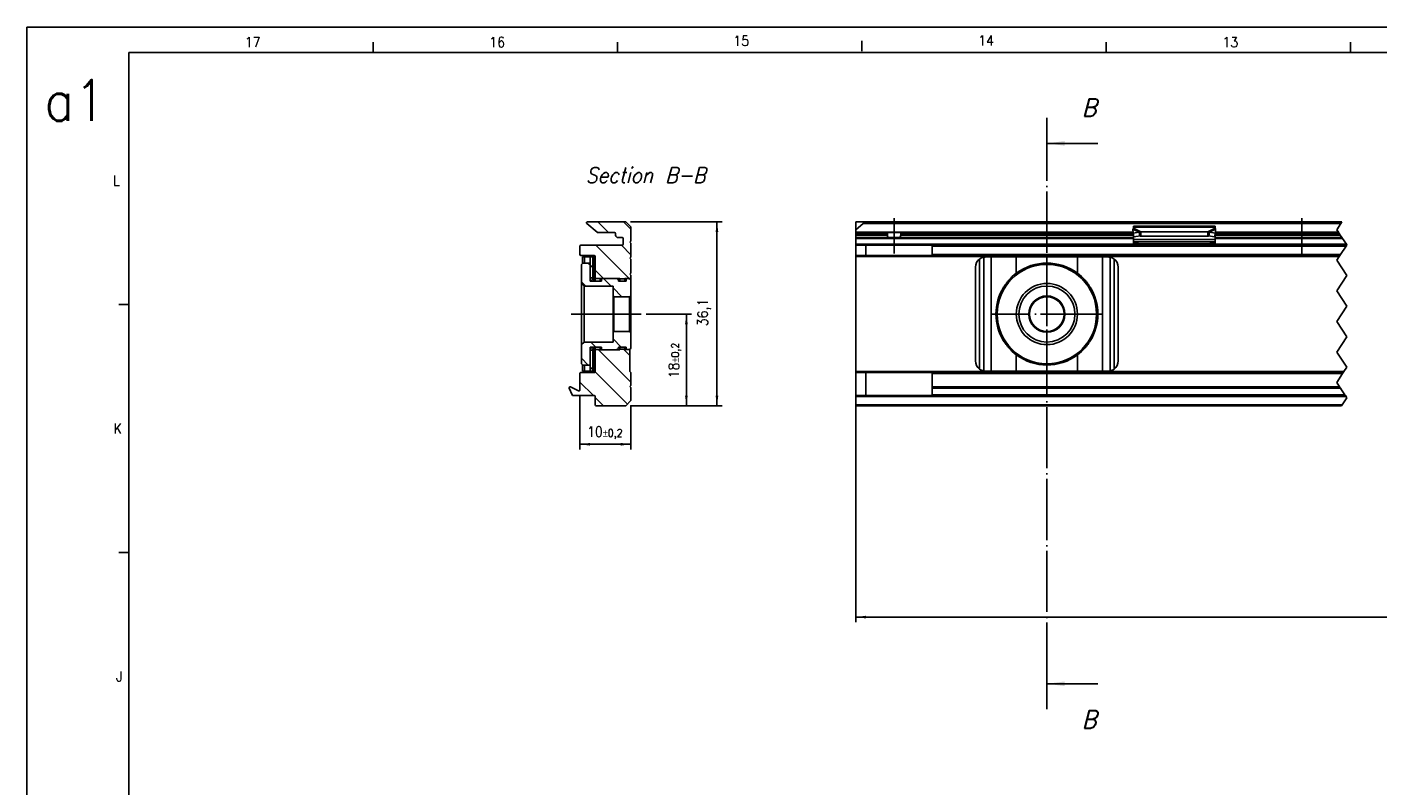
# Model space of a CAD drawing. Header units: millimetres. Extents: x -746 to 1206, y -530 to 959.
# Tile 8 of 46: x -746 to -481, y 353 to 502. Entities that reach past the tile are written whole.
import ezdxf

# ---------------------------------------------------------------- set-up
doc = ezdxf.new("R2010")
doc.units = ezdxf.units.MM
doc.linetypes.add('DOT_CENTER', pattern=[14, 12, -1, 0, -1])
doc.layers.add('1', color=7, linetype='Continuous')
doc.styles.add('CONVERTER_11', font='txt.shx', dxfattribs={"width": 0.9, "oblique": 15})
doc.styles.add('CONVERTER_12', font='txt.shx', dxfattribs={"width": 0.9})
doc.dimstyles.new('ME10_DIM_28', dxfattribs={"dimtxt": 2, "dimasz": 2, "dimexe": 1, "dimexo": 1, "dimgap": 1, "dimtad": 1, "dimdsep": 46, "dimtxsty": 'CONVERTER_12', "dimsah": 1, "dimcen": 0.09, "dimclrd": 2, "dimclre": 2, "dimclrt": 2, "dimadec": 0, "dimazin": 0, "dimtfac": 1, "dimtdec": 4, "dimtix": 1, "dimtmove": 0, "dimatfit": 3, "dimfxl": 1, "dimtolj": 1, "dimtzin": 0, "dimarcsym": 0})
doc.dimstyles.new('ME10_DIM_29', dxfattribs={"dimtxt": 2, "dimasz": 2, "dimexe": 1, "dimexo": 1, "dimgap": 1, "dimtad": 1, "dimdsep": 46, "dimtxsty": 'CONVERTER_12', "dimsah": 1, "dimcen": 0.09, "dimclrd": 2, "dimclre": 2, "dimclrt": 2, "dimadec": 0, "dimazin": 0, "dimtol": 1, "dimtp": 0.2, "dimtm": 0.2, "dimtfac": 0.75, "dimtdec": 0, "dimtix": 1, "dimtmove": 0, "dimatfit": 3, "dimfxl": 1, "dimtolj": 1, "dimtzin": 0, "dimarcsym": 0})
doc.dimstyles.new('ME10_DIM_30', dxfattribs={"dimtxt": 2, "dimasz": 2, "dimexe": 1, "dimexo": 1, "dimgap": 1, "dimtad": 1, "dimdsep": 46, "dimtxsty": 'CONVERTER_12', "dimsah": 1, "dimcen": 0.09, "dimclrd": 2, "dimclre": 2, "dimclrt": 2, "dimadec": 0, "dimazin": 0, "dimtol": 1, "dimtp": 0.2, "dimtm": 0.2, "dimtfac": 0.75, "dimtdec": 0, "dimtix": 1, "dimtmove": 0, "dimatfit": 3, "dimfxl": 1, "dimtolj": 1, "dimtzin": 0, "dimarcsym": 0})
doc.dimstyles.new('ME10_DIM_33', dxfattribs={"dimtxt": 2, "dimasz": 2, "dimexe": 1, "dimexo": 1, "dimgap": 1, "dimtad": 1, "dimdsep": 46, "dimtxsty": 'CONVERTER_12', "dimsah": 1, "dimcen": 0.09, "dimclrd": 2, "dimclre": 2, "dimclrt": 2, "dimadec": 0, "dimazin": 0, "dimtol": 1, "dimtp": 0.4, "dimtm": 0.4, "dimtfac": 0.75, "dimtdec": 0, "dimtix": 1, "dimtmove": 0, "dimatfit": 3, "dimfxl": 1, "dimtolj": 1, "dimtzin": 0, "dimarcsym": 0})
doc.dimstyles.get("Standard").update_dxf_attribs({"dimtxt": 0.18, "dimasz": 0.18, "dimexe": 0.18, "dimexo": 0.0625, "dimgap": 0.09, "dimtad": 0, "dimtih": 1, "dimtoh": 1, "dimdec": 4, "dimzin": 0, "dimdsep": 46, "dimtxsty": 'Standard', "dimcen": 0.09, "dimadec": 0, "dimazin": 0, "dimtfac": 1, "dimtdec": 4, "dimtofl": 0, "dimtmove": 0, "dimatfit": 3, "dimfxl": 1, "dimtolj": 1, "dimtzin": 0, "dimarcsym": 0})
pattern_1 = [(-45, (0, 0), (2.5, 2.5), [])]

# ---------------------------------------------------------------- blocks, each defined once
blk = doc.blocks.new('SOPORTE_SV2-T__47', base_point=(-639.22, 427.45))
at = {"linetype": 'Continuous'}
h = blk.add_hatch(dxfattribs=at)
h.set_pattern_fill('_USER', color=3, scale=3.535534, angle=-45, pattern_type=0)
h.set_pattern_definition(pattern_1)
edge = h.paths.add_edge_path()
edge.add_arc((-633.6, 461.65), 0.2, 230, 270)
edge.add_line((-633.6, 461.45), (-632.73, 461.45))
edge.add_line((-632.73, 461.45), (-630.28, 461.45))
edge.add_arc((-630.28, 461.25), 0.2, 0, 90, ccw=False)
edge.add_line((-630.08, 461.25), (-630.08, 460.95))
edge.add_arc((-629.58, 460.95), 0.5, 180, 270)
edge.add_line((-629.58, 460.45), (-629.43, 460.45))
edge.add_line((-629.43, 460.45), (-628.78, 460.45))
edge.add_arc((-628.78, 460.25), 0.2, 0, 90, ccw=False)
edge.add_line((-628.58, 460.25), (-628.58, 459.15))
edge.add_arc((-628.78, 459.15), 0.2, 270, 360, ccw=False)
edge.add_line((-628.78, 458.95), (-636.88, 458.95))
edge.add_arc((-636.88, 458.75), 0.2, 90, 180)
edge.add_line((-637.08, 458.75), (-637.08, 457.15))
edge.add_arc((-636.88, 457.15), 0.2, 180, 270)
edge.add_line((-636.88, 456.95), (-634.28, 456.95))
edge.add_arc((-634.28, 456.75), 0.2, 0, 90, ccw=False)
edge.add_line((-634.08, 456.75), (-634.08, 456.45))
edge.add_line((-634.08, 456.45), (-634.08, 452.4))
edge.add_line((-634.08, 452.4), (-633.08, 452.4))
edge.add_line((-633.08, 452.4), (-633.08, 452.45))
edge.add_line((-633.08, 452.45), (-632.83, 452.45))
edge.add_line((-632.83, 452.45), (-630.02, 452.45))
edge.add_line((-630.02, 452.45), (-629.28, 452.45))
edge.add_line((-629.28, 452.45), (-629.28, 452.35))
edge.add_line((-629.28, 452.35), (-628.28, 452.35))
edge.add_line((-628.28, 452.35), (-628.28, 452.4))
edge.add_line((-628.28, 452.4), (-628.03, 452.4))
edge.add_line((-628.03, 452.4), (-627.57, 452.4))
edge.add_line((-627.57, 452.4), (-627.08, 452.4))
edge.add_line((-627.08, 452.4), (-627.08, 453.05))
edge.add_line((-627.08, 453.05), (-627.28, 453.25))
edge.add_line((-627.28, 453.25), (-627.08, 453.45))
edge.add_line((-627.08, 453.45), (-627.08, 456.2))
edge.add_line((-627.08, 456.2), (-627.28, 456.4))
edge.add_line((-627.28, 456.4), (-627.08, 456.6))
edge.add_line((-627.08, 456.6), (-627.08, 459.35))
edge.add_line((-627.08, 459.35), (-627.28, 459.55))
edge.add_line((-627.28, 459.55), (-627.08, 459.75))
edge.add_line((-627.08, 459.75), (-627.08, 462.47))
edge.add_arc((-627.28, 462.47), 0.2, 0, 45)
edge.add_line((-627.14, 462.61), (-628.02, 463.49))
edge.add_arc((-628.16, 463.35), 0.2, 45, 90)
edge.add_line((-628.16, 463.55), (-635.63, 463.55))
edge.add_arc((-635.63, 463.35), 0.2, 90, 230)
edge.add_line((-635.76, 463.2), (-633.73, 461.5))
h = blk.add_hatch(dxfattribs=at)
h.set_pattern_fill('_USER', color=3, scale=3.535534, angle=-45, pattern_type=0)
h.set_pattern_definition(pattern_1)
edge = h.paths.add_edge_path()
edge.add_line((-635.05, 456.65), (-634.55, 456.65))
edge.add_line((-634.55, 456.65), (-634.55, 452.55))
edge.add_spline(control_points=[(-634.55, 452.55), (-634.59, 452.55), (-634.68, 452.55), (-634.8, 452.55), (-634.93, 452.55), (-635.01, 452.55), (-635.05, 452.55)], knot_values=[0, 0, 0, 0, 0.125, 0.25, 0.375, 0.5, 0.5, 0.5, 0.5], degree=3, periodic=0)
edge.add_line((-635.05, 452.55), (-635.05, 456.65))
h = blk.add_hatch(dxfattribs=at)
h.set_pattern_fill('_USER', color=3, scale=3.535534, angle=-45, pattern_type=0)
h.set_pattern_definition(pattern_1)
edge = h.paths.add_edge_path()
edge.add_line((-635.08, 452.49), (-635.08, 451.92))
edge.add_line((-635.08, 451.92), (-632.83, 451.92))
edge.add_line((-632.83, 451.92), (-632.83, 452.45))
edge.add_line((-632.83, 452.45), (-630.02, 452.45))
edge.add_arc((-630.02, 451.84), 0.613, 36.3292, 89.4593, ccw=False)
edge.add_line((-629.53, 452.2), (-629.53, 451.92))
edge.add_line((-629.53, 451.92), (-628.03, 451.92))
edge.add_line((-628.03, 451.92), (-628.03, 452.4))
edge.add_line((-628.03, 452.4), (-627.57, 452.4))
edge.add_arc((-627.57, 451.79), 0.613, 36.3182, 89.4483, ccw=False)
edge.add_line((-627.08, 452.15), (-627.08, 449.1))
edge.add_line((-627.08, 449.1), (-627.33, 448.85))
edge.add_line((-627.33, 448.85), (-630.43, 448.85))
edge.add_line((-630.43, 448.85), (-630.58, 449))
edge.add_line((-630.58, 449), (-630.58, 450.95))
edge.add_line((-630.58, 450.95), (-636.28, 450.95))
edge.add_line((-636.28, 450.95), (-636.78, 451.45))
edge.add_line((-636.78, 451.45), (-636.78, 455.2))
edge.add_line((-636.78, 455.2), (-636.53, 455.45))
edge.add_line((-636.53, 455.45), (-635.08, 455.45))
edge.add_line((-635.08, 455.45), (-635.08, 452.49))
h = blk.add_hatch(dxfattribs=at)
h.set_pattern_fill('_USER', color=3, scale=3.535534, angle=-45, pattern_type=0)
h.set_pattern_definition(pattern_1)
edge = h.paths.add_edge_path()
edge.add_line((-629.53, 438.7), (-629.53, 438.97))
edge.add_line((-629.53, 438.97), (-628.03, 438.97))
edge.add_line((-628.03, 438.97), (-628.03, 438.5))
edge.add_line((-628.03, 438.5), (-627.57, 438.5))
edge.add_arc((-627.57, 439.11), 0.613, 270.5517, 323.6818)
edge.add_line((-627.08, 438.75), (-627.08, 441.8))
edge.add_line((-627.08, 441.8), (-627.33, 442.05))
edge.add_line((-627.33, 442.05), (-630.43, 442.05))
edge.add_line((-630.43, 442.05), (-630.58, 441.9))
edge.add_line((-630.58, 441.9), (-630.58, 439.95))
edge.add_line((-630.58, 439.95), (-636.28, 439.95))
edge.add_line((-636.28, 439.95), (-636.78, 439.45))
edge.add_line((-636.78, 439.45), (-636.78, 435.7))
edge.add_line((-636.78, 435.7), (-636.53, 435.45))
edge.add_line((-636.53, 435.45), (-635.08, 435.45))
edge.add_line((-635.08, 435.45), (-635.08, 438.41))
edge.add_line((-635.08, 438.41), (-635.08, 438.97))
edge.add_line((-635.08, 438.97), (-632.83, 438.97))
edge.add_line((-632.83, 438.97), (-632.83, 438.45))
edge.add_line((-632.83, 438.45), (-630.02, 438.45))
edge.add_arc((-630.02, 439.06), 0.613, 270.5407, 323.6708)
h = blk.add_hatch(dxfattribs=at)
h.set_pattern_fill('_USER', color=3, scale=3.535534, angle=-45, pattern_type=0)
h.set_pattern_definition(pattern_1)
edge = h.paths.add_edge_path()
edge.add_line((-632.83, 438.45), (-633.08, 438.45))
edge.add_line((-633.08, 438.45), (-633.08, 438.5))
edge.add_line((-633.08, 438.5), (-634.08, 438.5))
edge.add_line((-634.08, 438.5), (-634.08, 434.45))
edge.add_line((-634.08, 434.45), (-634.08, 434.15))
edge.add_arc((-634.28, 434.15), 0.2, 270, 360, ccw=False)
edge.add_line((-634.28, 433.95), (-636.88, 433.95))
edge.add_arc((-636.88, 433.75), 0.2, 90, 180)
edge.add_line((-637.08, 433.75), (-637.08, 430.56))
edge.add_arc((-637.28, 430.56), 0.2, 244, 360, ccw=False)
edge.add_line((-637.37, 430.38), (-638.93, 431.15))
edge.add_arc((-639.02, 430.97), 0.2, 64, 204)
edge.add_line((-639.2, 430.89), (-638.62, 429.57))
edge.add_arc((-638.43, 429.65), 0.2, 204, 270)
edge.add_line((-638.43, 429.45), (-634.28, 429.45))
edge.add_arc((-634.28, 429.25), 0.2, 0, 90, ccw=False)
edge.add_line((-634.08, 429.25), (-634.08, 427.65))
edge.add_arc((-633.88, 427.65), 0.2, 180, 270)
edge.add_line((-633.88, 427.45), (-628.16, 427.45))
edge.add_arc((-628.16, 427.65), 0.2, 270, 315)
edge.add_line((-628.02, 427.51), (-627.14, 428.39))
edge.add_arc((-627.28, 428.53), 0.2, 315, 360)
edge.add_line((-627.08, 428.53), (-627.08, 431.05))
edge.add_line((-627.08, 431.05), (-627.28, 431.25))
edge.add_line((-627.28, 431.25), (-627.08, 431.45))
edge.add_line((-627.08, 431.45), (-627.08, 433.95))
edge.add_line((-627.08, 433.95), (-627.28, 434.15))
edge.add_line((-627.28, 434.15), (-627.28, 438.5))
edge.add_line((-627.28, 438.5), (-627.57, 438.5))
edge.add_line((-627.57, 438.5), (-628.03, 438.5))
edge.add_line((-628.03, 438.5), (-628.28, 438.5))
edge.add_line((-628.28, 438.5), (-628.28, 438.55))
edge.add_line((-628.28, 438.55), (-629.28, 438.55))
edge.add_line((-629.28, 438.55), (-629.28, 438.45))
edge.add_line((-629.28, 438.45), (-630.02, 438.45))
edge.add_line((-630.02, 438.45), (-632.83, 438.45))
h = blk.add_hatch(dxfattribs=at)
h.set_pattern_fill('_USER', color=3, scale=3.535534, angle=-45, pattern_type=0)
h.set_pattern_definition(pattern_1)
edge = h.paths.add_edge_path()
edge.add_spline(control_points=[(-635.05, 438.35), (-635.01, 438.35), (-634.93, 438.35), (-634.8, 438.35), (-634.68, 438.35), (-634.59, 438.35), (-634.55, 438.35)], knot_values=[0, 0, 0, 0, 0.125, 0.25, 0.375, 0.5, 0.5, 0.5, 0.5], degree=3, periodic=0)
edge.add_line((-634.55, 438.35), (-634.55, 434.25))
edge.add_line((-634.55, 434.25), (-635.05, 434.25))
edge.add_line((-635.05, 434.25), (-635.05, 438.35))
at = {"color": 7, "linetype": 'Continuous'}
for p, q in [((-633.73, 461.5), (-635.76, 463.2)), ((-628.16, 463.55), (-635.63, 463.55)), ((-633.6, 461.45), (-632.73, 461.45)), ((-632.73, 461.45), (-630.28, 461.45)), ((-630.08, 460.95), (-630.08, 461.25)), ((-627.14, 462.61), (-628.02, 463.49)), ((-627.08, 462.47), (-627.08, 459.75)), ((-637.08, 458.75), (-637.08, 457.15)), ((-636.88, 458.95), (-628.78, 458.95)), ((-629.43, 460.45), (-629.58, 460.45)), ((-628.78, 460.45), (-629.43, 460.45)), ((-628.58, 460.25), (-628.58, 459.15)), ((-627.08, 459.75), (-627.28, 459.55)), ((-627.28, 459.55), (-627.08, 459.35)), ((-627.08, 459.35), (-627.08, 456.6)), ((-636.88, 456.95), (-634.28, 456.95)), ((-636.18, 456.65), (-636.55, 456.65)), ((-636.55, 456.65), (-636.55, 455.43)), ((-635.05, 456.65), (-636.18, 456.65)), ((-635.05, 452.55), (-635.05, 456.65)), ((-635.05, 456.65), (-634.55, 456.65)), ((-634.55, 452.55), (-634.55, 456.65)), ((-634.55, 456.65), (-634.44, 456.65)), ((-634.08, 456.75), (-634.08, 456.45)), ((-634.08, 456.45), (-634.08, 452.4)), ((-627.08, 456.6), (-627.28, 456.4)), ((-627.28, 456.4), (-627.08, 456.2)), ((-627.08, 456.2), (-627.08, 453.45)), ((-636.78, 455.2), (-636.53, 455.45)), ((-636.78, 451.45), (-636.78, 455.2)), ((-636.53, 455.45), (-635.08, 455.45)), ((-635.08, 452.49), (-635.08, 455.45)), ((-627.08, 453.45), (-627.28, 453.25)), ((-627.28, 453.25), (-627.08, 453.05)), ((-627.08, 453.05), (-627.08, 452.4)), ((-636.28, 450.95), (-636.78, 451.45)), ((-636.78, 451.45), (-636.78, 439.45)), ((-636.28, 450.95), (-636.28, 445.45)), ((-630.58, 450.95), (-636.28, 450.95)), ((-635.08, 451.92), (-635.08, 452.49)), ((-635.08, 451.92), (-632.83, 451.92)), ((-633.08, 452.4), (-634.08, 452.4)), ((-634.08, 451.92), (-634.08, 452.4)), ((-633.08, 452.4), (-633.08, 452.45)), ((-633.08, 452.45), (-632.83, 452.45)), ((-633.08, 451.92), (-633.08, 452.4)), ((-632.83, 452.45), (-630.02, 452.45)), ((-632.83, 451.92), (-632.83, 452.45)), ((-630.58, 450.95), (-630.58, 449)), ((-630.02, 452.45), (-629.28, 452.45)), ((-629.53, 451.92), (-629.53, 452.2)), ((-629.53, 451.92), (-628.03, 451.92)), ((-629.28, 452.45), (-629.28, 452.35)), ((-629.28, 452.35), (-629.28, 451.92)), ((-629.28, 452.35), (-628.28, 452.35)), ((-628.28, 452.35), (-628.28, 452.4)), ((-628.28, 452.4), (-628.03, 452.4)), ((-628.28, 452.35), (-628.28, 451.92)), ((-628.03, 452.4), (-627.57, 452.4)), ((-628.03, 451.92), (-628.03, 452.4)), ((-627.57, 452.4), (-627.08, 452.4)), ((-627.08, 452.4), (-627.08, 452.15)), ((-627.08, 449.1), (-627.08, 452.15)), ((-630.58, 441.9), (-630.58, 449)), ((-630.43, 448.85), (-630.58, 449)), ((-630.43, 442.05), (-630.43, 448.85)), ((-630.43, 448.85), (-627.33, 448.85)), ((-627.33, 448.85), (-627.08, 449.1)), ((-627.33, 442.05), (-627.33, 448.85)), ((-627.08, 441.8), (-627.08, 449.1)), ((-636.28, 445.45), (-636.28, 439.95)), ((-636.28, 439.95), (-636.78, 439.45)), ((-630.58, 439.95), (-636.28, 439.95)), ((-630.43, 442.05), (-630.58, 441.9)), ((-630.58, 441.9), (-630.58, 439.95)), ((-630.43, 442.05), (-627.33, 442.05)), ((-627.33, 442.05), (-627.08, 441.8)), ((-627.08, 438.75), (-627.08, 441.8)), ((-636.78, 435.7), (-636.78, 439.45)), ((-635.08, 438.41), (-635.08, 438.97)), ((-635.08, 438.97), (-632.83, 438.97)), ((-635.08, 435.45), (-635.08, 438.41)), ((-635.05, 434.25), (-635.05, 438.35)), ((-634.55, 434.25), (-634.55, 438.35)), ((-634.08, 438.5), (-634.08, 438.97)), ((-633.08, 438.5), (-634.08, 438.5)), ((-634.08, 438.5), (-634.08, 434.45)), ((-633.08, 438.5), (-633.08, 438.97)), ((-633.08, 438.45), (-633.08, 438.5)), ((-632.83, 438.45), (-633.08, 438.45)), ((-632.83, 438.45), (-632.83, 438.97)), ((-632.83, 438.45), (-630.02, 438.45)), ((-629.28, 438.45), (-630.02, 438.45)), ((-629.53, 438.7), (-629.53, 438.97)), ((-629.53, 438.97), (-628.03, 438.97)), ((-629.28, 438.97), (-629.28, 438.55)), ((-629.28, 438.55), (-628.28, 438.55)), ((-629.28, 438.55), (-629.28, 438.45)), ((-628.28, 438.97), (-628.28, 438.55)), ((-628.28, 438.5), (-628.28, 438.55)), ((-628.03, 438.5), (-628.28, 438.5)), ((-628.03, 438.5), (-628.03, 438.97)), ((-628.03, 438.5), (-627.57, 438.5)), ((-627.28, 438.5), (-627.57, 438.5)), ((-627.28, 438.5), (-627.28, 438.58)), ((-627.28, 438.5), (-627.28, 434.15)), ((-636.78, 435.7), (-636.53, 435.45)), ((-636.55, 435.47), (-636.55, 434.25)), ((-636.53, 435.45), (-635.08, 435.45)), ((-637.08, 433.75), (-637.08, 430.56)), ((-634.28, 433.95), (-636.88, 433.95)), ((-636.18, 434.25), (-636.55, 434.25)), ((-636.18, 434.25), (-635.05, 434.25)), ((-634.55, 434.25), (-635.05, 434.25)), ((-634.44, 434.25), (-634.55, 434.25)), ((-634.08, 434.45), (-634.08, 434.15)), ((-627.28, 434.15), (-627.08, 433.95)), ((-627.08, 433.95), (-627.08, 431.45)), ((-638.62, 429.57), (-639.2, 430.89)), ((-638.93, 431.15), (-637.37, 430.38)), ((-634.28, 429.45), (-638.43, 429.45)), ((-634.08, 427.65), (-634.08, 429.25)), ((-627.08, 431.45), (-627.28, 431.25)), ((-627.28, 431.25), (-627.08, 431.05)), ((-627.08, 431.05), (-627.08, 428.53)), ((-633.88, 427.45), (-628.16, 427.45)), ((-628.02, 427.51), (-627.14, 428.39))]:
    blk.add_line(p, q, dxfattribs=at)
at = {"color": 3, "linetype": 'Continuous'}
for p, q in [((-636.18, 455.45), (-636.18, 456.65)), ((-634.36, 451.92), (-634.36, 456.65)), ((-634.36, 434.25), (-634.36, 438.97)), ((-636.18, 434.25), (-636.18, 435.45))]:
    blk.add_line(p, q, dxfattribs=at)
at = {"color": 7, "linetype": 'Continuous'}
for centre, radius, start, end in [((-635.63, 463.35), 0.2, 90, 230), ((-633.6, 461.65), 0.2, 230, 270), ((-630.28, 461.25), 0.2, 0, 90), ((-629.58, 460.95), 0.5, 180, 270), ((-628.16, 463.35), 0.2, 45, 90), ((-627.28, 462.47), 0.2, 0, 45), ((-636.88, 458.75), 0.2, 90, 180), ((-628.78, 460.25), 0.2, 0, 90), ((-628.78, 459.15), 0.2, 270, 0), ((-636.88, 457.15), 0.2, 180, 270), ((-634.28, 456.75), 0.2, 0, 90), ((-630.02, 451.84), 0.613, 36.3292, 89.4593), ((-627.57, 451.79), 0.613, 36.3182, 89.4483), ((-630.02, 439.06), 0.613, 270.5407, 323.6708), ((-627.57, 439.11), 0.613, 270.5517, 323.6818), ((-636.88, 433.75), 0.2, 90, 180), ((-634.28, 434.15), 0.2, 270, 0), ((-639.02, 430.97), 0.2, 64, 204), ((-638.43, 429.65), 0.2, 204, 270), ((-637.28, 430.56), 0.2, 244, 0), ((-634.28, 429.25), 0.2, 0, 90), ((-633.88, 427.65), 0.2, 180, 270), ((-628.16, 427.65), 0.2, 270, 315), ((-627.28, 428.53), 0.2, 315, 360)]:
    blk.add_arc(centre, radius, start, end, dxfattribs=at)
for points, knots in [([(-634.36, 456.65), (-634.37, 456.65), (-634.4, 456.65), (-634.43, 456.65), (-634.44, 456.65)], [0, 0, 0, 0, 0.04287066, 0.08566535, 0.08566535, 0.08566535, 0.08566535]), ([(-634.22, 456.61), (-634.23, 456.61), (-634.25, 456.62), (-634.28, 456.63), (-634.32, 456.64), (-634.35, 456.64), (-634.36, 456.65)], [0, 0, 0, 0, 0.0335814, 0.0688181, 0.1061577, 0.1455934, 0.1455934, 0.1455934, 0.1455934]), ([(-634.08, 456.45), (-634.09, 456.47), (-634.1, 456.5), (-634.13, 456.55), (-634.17, 456.58), (-634.2, 456.6), (-634.22, 456.61)], [0, 0, 0, 0, 0.0566977, 0.11026, 0.1630025, 0.217434, 0.217434, 0.217434, 0.217434]), ([(-635.08, 452.49), (-635.08, 452.49), (-635.07, 452.51), (-635.06, 452.53), (-635.06, 452.54), (-635.05, 452.55), (-635.05, 452.55)], [0, 0, 0, 0, 0.02579089, 0.05160843, 0.06023473, 0.06886103, 0.06886103, 0.06886103, 0.06886103]), ([(-634.8, 451.92), (-634.79, 451.97), (-634.75, 452.06), (-634.7, 452.19), (-634.64, 452.33), (-634.6, 452.43), (-634.57, 452.5), (-634.56, 452.53), (-634.55, 452.55)], [0, 0, 0, 0, 0.143141, 0.287047, 0.4308662, 0.575577, 0.6243996, 0.6732222, 0.6732222, 0.6732222, 0.6732222]), ([(-635.05, 438.35), (-635.05, 438.35), (-635.06, 438.36), (-635.06, 438.37), (-635.07, 438.39), (-635.08, 438.41), (-635.08, 438.41)], [0, 0, 0, 0, 0.008627, 0.017254, 0.04325307, 0.06886104, 0.06886104, 0.06886104, 0.06886104]), ([(-634.55, 438.35), (-634.56, 438.37), (-634.57, 438.4), (-634.6, 438.47), (-634.64, 438.57), (-634.7, 438.71), (-634.75, 438.84), (-634.79, 438.93), (-634.8, 438.97)], [0, 0, 0, 0, 0.048767, 0.097534, 0.2420646, 0.385741, 0.5298653, 0.6732222, 0.6732222, 0.6732222, 0.6732222]), ([(-634.44, 434.25), (-634.43, 434.25), (-634.4, 434.25), (-634.37, 434.25), (-634.36, 434.25)], [0, 0, 0, 0, 0.04279469, 0.08566535, 0.08566535, 0.08566535, 0.08566535]), ([(-634.36, 434.25), (-634.35, 434.26), (-634.32, 434.26), (-634.28, 434.27), (-634.25, 434.28), (-634.23, 434.29), (-634.22, 434.29)], [0, 0, 0, 0, 0.0394357, 0.0767753, 0.1120119, 0.1455934, 0.1455934, 0.1455934, 0.1455934]), ([(-634.22, 434.29), (-634.2, 434.3), (-634.17, 434.32), (-634.13, 434.35), (-634.1, 434.4), (-634.09, 434.43), (-634.08, 434.45)], [0, 0, 0, 0, 0.0544314, 0.107174, 0.1607363, 0.2174339, 0.2174339, 0.2174339, 0.2174339])]:
    blk.add_open_spline(points, degree=3, knots=knots, dxfattribs=at)
for points in [[(-634.55, 452.55), (-634.59, 452.55), (-634.68, 452.55), (-634.8, 452.55), (-634.93, 452.55), (-635.01, 452.55), (-635.05, 452.55)], [(-635.05, 438.35), (-635.01, 438.35), (-634.93, 438.35), (-634.8, 438.35), (-634.68, 438.35), (-634.59, 438.35), (-634.55, 438.35)]]:
    blk.add_open_spline(points, degree=3, dxfattribs=at)
at = {"layer": '1', "color": 2, "linetype": 'DOT_CENTER'}
for p, q in [((-638.78, 445.45), (-625.08, 445.45)), ((-625.08, 445.45), (-638.78, 445.45))]:
    blk.add_line(p, q, dxfattribs=at)
blk = doc.blocks.new('*D92')
at = {"layer": '1', "color": 2, "linetype": 'Continuous'}
for p, q in [((-627.16, 463.55), (-609.19, 463.55)), ((-610.19, 427.45), (-610.19, 463.55)), ((-627.16, 427.45), (-609.19, 427.45))]:
    blk.add_line(p, q, dxfattribs=at)
at = {"layer": '1', "color": 2}
for points in [[(-609.93, 461.55), (-610.46, 461.55), (-610.19, 463.55)], [(-610.46, 429.45), (-609.93, 429.45), (-610.19, 427.45)]]:
    blk.add_solid(points, dxfattribs=at)
at = {"layer": '1', "color": 2, "insert": (-611.39, 443.05), "char_height": 2, "attachment_point": 7, "rotation": 90, "line_spacing_factor": 0.60024, "style": 'CONVERTER_12'}
blk.add_mtext('36,1', dxfattribs=at)
blk = doc.blocks.new('*D93')
at = {"layer": '1', "color": 2, "linetype": 'Continuous'}
for p, q in [((-624.08, 445.45), (-615.19, 445.45)), ((-616.19, 427.45), (-616.19, 445.45)), ((-627.16, 427.45), (-615.19, 427.45))]:
    blk.add_line(p, q, dxfattribs=at)
at = {"layer": '1', "color": 2}
for points in [[(-615.93, 443.45), (-616.46, 443.45), (-616.19, 445.45)], [(-616.46, 429.45), (-615.93, 429.45), (-616.19, 427.45)]]:
    blk.add_solid(points, dxfattribs=at)
at = {"layer": '1', "color": 2, "insert": (-617.19, 432.84), "char_height": 2, "attachment_point": 7, "rotation": 90, "line_spacing_factor": 0.60024, "style": 'CONVERTER_12'}
blk.add_mtext('\\C2;18\\C2;\\H1.5;{\\Fgdt;`}0,2', dxfattribs=at)
blk = doc.blocks.new('*D94')
at = {"layer": '1', "color": 2, "linetype": 'Continuous'}
for p, q in [((-637.08, 429.56), (-637.08, 418.9)), ((-627.08, 427.53), (-627.08, 418.9)), ((-627.08, 419.9), (-637.08, 419.9))]:
    blk.add_line(p, q, dxfattribs=at)
at = {"layer": '1', "color": 2}
for points in [[(-635.08, 420.16), (-635.08, 419.63), (-637.08, 419.9)], [(-629.08, 419.63), (-629.08, 420.16), (-627.08, 419.9)]]:
    blk.add_solid(points, dxfattribs=at)
at = {"layer": '1', "color": 2, "insert": (-635.69, 420.9), "char_height": 2, "attachment_point": 7, "rotation": 0.0001, "line_spacing_factor": 0.60024, "style": 'CONVERTER_12'}
blk.add_mtext('\\C2;10\\C2;\\H1.5;{\\Fgdt;`}0,2', dxfattribs=at)
blk = doc.blocks.new('SOPORTE_SV2-T__50', base_point=(-582.95, 427.45))
at = {"color": 7, "linetype": 'Continuous'}
for p, q in [((-582.95, 463.55), (-582.95, 462)), ((-581.65, 463.55), (-582.95, 463.55)), ((-581.52, 463.2), (-582.95, 462)), ((-582.95, 462), (-582.95, 461.5)), ((-582.95, 461.5), (-582.95, 461.45)), ((-582.95, 461.45), (-576.89, 461.45)), ((-582.95, 461.45), (-582.95, 461.25)), ((-582.95, 461.25), (-582.95, 460.95)), ((-582.95, 460.95), (-582.95, 460.45)), ((-581.65, 463.55), (-487.55, 463.55)), ((-576.89, 461.45), (-574.01, 461.45)), ((-576.76, 460.95), (-576.76, 461.25)), ((-574.14, 460.95), (-574.14, 461.25)), ((-574.01, 461.45), (-528.54, 461.45)), ((-528.54, 461.33), (-528.56, 462.13)), ((-527.37, 461.51), (-528.54, 461.33)), ((-528.54, 461.33), (-528.36, 460.6)), ((-528.45, 462.51), (-528.45, 462.72)), ((-528.45, 462.72), (-512.45, 462.72)), ((-528.45, 462.33), (-528.45, 462.51)), ((-528.45, 460.98), (-528.45, 460.11)), ((-527.37, 461.51), (-527.26, 461.07)), ((-527.26, 461.07), (-527.18, 460.78)), ((-527.04, 461.6), (-527.04, 461.09)), ((-513.86, 461.6), (-527.04, 461.6)), ((-527.04, 461.09), (-527.04, 460.75)), ((-513.86, 461.6), (-513.86, 461.09)), ((-513.86, 461.09), (-513.86, 460.75)), ((-513.64, 461.07), (-513.72, 460.78)), ((-513.53, 461.51), (-513.64, 461.07)), ((-512.36, 461.33), (-513.53, 461.51)), ((-512.36, 461.33), (-512.54, 460.6)), ((-512.45, 462.51), (-512.45, 462.72)), ((-512.45, 462.33), (-512.45, 462.51)), ((-512.45, 460.98), (-512.45, 460.11)), ((-512.36, 461.33), (-512.34, 462.13)), ((-512.36, 461.45), (-488.22, 461.45)), ((-582.95, 460.25), (-582.95, 460.45)), ((-582.95, 460.45), (-576.14, 460.45)), ((-582.95, 460.25), (-582.95, 459.15)), ((-582.95, 459.15), (-582.95, 458.95)), ((-582.95, 458.95), (-580.95, 458.95)), ((-582.95, 456.95), (-582.95, 458.95)), ((-580.95, 456.95), (-580.95, 458.95)), ((-567.95, 458.95), (-580.95, 458.95)), ((-574.76, 460.45), (-576.14, 460.45)), ((-574.76, 460.45), (-528.45, 460.45)), ((-525.69, 458.95), (-567.95, 458.95)), ((-567.95, 458.95), (-567.95, 458.75)), ((-567.95, 458.75), (-567.95, 457.15)), ((-528.45, 460.11), (-528.45, 459.62)), ((-528.45, 459.62), (-512.45, 459.62)), ((-528.45, 459.34), (-528.45, 459.62)), ((-528.45, 459.34), (-528.45, 459.16)), ((-527.18, 460.78), (-528.36, 460.6)), ((-513.86, 460.75), (-527.04, 460.75)), ((-523.45, 458.96), (-526.96, 459.23)), ((-526.96, 459.12), (-526.96, 459.23)), ((-526.96, 459.05), (-525.69, 458.95)), ((-515.21, 458.95), (-525.69, 458.95)), ((-513.94, 459.23), (-517.45, 458.96)), ((-515.21, 458.95), (-513.94, 459.05)), ((-512.45, 458.95), (-515.21, 458.95)), ((-513.94, 459.23), (-513.94, 459.12)), ((-512.54, 460.6), (-513.72, 460.78)), ((-512.45, 460.45), (-487.55, 460.45)), ((-512.45, 460.11), (-512.45, 459.62)), ((-512.45, 459.34), (-512.45, 459.62)), ((-512.45, 459.34), (-512.45, 459.16)), ((-512.45, 459.16), (-512.45, 458.95)), ((-512.45, 458.95), (-486.62, 458.95)), ((-582.95, 456.95), (-580.95, 456.95)), ((-582.95, 456.75), (-582.95, 456.95)), ((-582.95, 434.15), (-582.95, 456.75)), ((-567.95, 456.95), (-580.95, 456.95)), ((-567.95, 456.95), (-567.95, 457.15)), ((-567.95, 456.95), (-487.95, 456.95)), ((-557.45, 456.65), (-556.38, 456.65)), ((-551.46, 456.65), (-556.38, 456.65)), ((-539.44, 456.65), (-551.46, 456.65)), ((-534.52, 456.65), (-539.44, 456.65)), ((-534.52, 456.65), (-533.45, 456.65)), ((-559.45, 436.25), (-559.45, 454.65)), ((-531.45, 436.25), (-531.45, 454.65)), ((-582.95, 433.95), (-582.95, 434.15)), ((-582.95, 429.45), (-582.95, 433.95)), ((-580.95, 433.95), (-582.95, 433.95)), ((-580.95, 429.45), (-580.95, 433.95)), ((-580.95, 433.95), (-567.95, 433.95)), ((-487.28, 433.95), (-567.95, 433.95)), ((-567.95, 433.95), (-567.95, 433.75)), ((-567.95, 433.75), (-567.95, 431.17)), ((-556.38, 434.25), (-557.45, 434.25)), ((-551.46, 434.25), (-556.38, 434.25)), ((-539.44, 434.25), (-551.46, 434.25)), ((-534.52, 434.25), (-539.44, 434.25)), ((-533.45, 434.25), (-534.52, 434.25)), ((-582.95, 429.45), (-582.95, 429.25)), ((-580.95, 429.45), (-582.95, 429.45)), ((-582.95, 429.25), (-582.95, 427.65)), ((-580.95, 429.45), (-567.95, 429.45)), ((-567.95, 431.17), (-567.95, 430.89)), ((-488.03, 431.17), (-567.95, 431.17)), ((-567.95, 429.57), (-567.95, 430.89)), ((-567.95, 429.45), (-567.95, 429.57)), ((-486.88, 429.45), (-567.95, 429.45)), ((-582.95, 427.45), (-582.95, 427.65)), ((-487.62, 427.45), (-582.95, 427.45))]:
    blk.add_line(p, q, dxfattribs=at)
at = {"color": 3, "linetype": 'Continuous'}
for p, q in [((-582.95, 461.5), (-528.54, 461.5)), ((-576.76, 461.25), (-582.95, 461.25)), ((-582.95, 460.95), (-576.76, 460.95)), ((-581.52, 463.2), (-487.79, 463.2)), ((-528.52, 461.25), (-574.14, 461.25)), ((-574.14, 460.95), (-528.45, 460.95)), ((-528.56, 462.13), (-527.37, 461.51)), ((-528.45, 462.51), (-512.45, 462.51)), ((-528.45, 462.33), (-527.04, 461.6)), ((-512.45, 462.33), (-513.86, 461.6)), ((-512.34, 462.13), (-513.53, 461.51)), ((-512.45, 460.95), (-487.88, 460.95)), ((-488.08, 461.25), (-512.38, 461.25)), ((-512.36, 461.5), (-488.25, 461.5)), ((-528.45, 460.25), (-582.95, 460.25)), ((-528.36, 459.15), (-582.95, 459.15)), ((-567.95, 458.75), (-486.75, 458.75)), ((-528.45, 460.11), (-512.45, 460.11)), ((-526.96, 459.23), (-513.94, 459.23)), ((-526.96, 459.05), (-526.96, 459.12)), ((-513.94, 459.12), (-513.94, 459.05)), ((-512.45, 460.25), (-487.42, 460.25)), ((-512.45, 459.15), (-486.68, 459.15)), ((-488.08, 456.75), (-582.95, 456.75)), ((-567.95, 457.15), (-487.82, 457.15)), ((-558.65, 434.65), (-558.65, 456.25)), ((-557.85, 434.29), (-557.85, 456.61)), ((-556.38, 434.25), (-556.38, 456.65)), ((-551.46, 453.44), (-551.46, 456.65)), ((-539.44, 453.44), (-539.44, 456.65)), ((-534.52, 434.25), (-534.52, 456.65)), ((-533.05, 434.29), (-533.05, 456.61)), ((-532.25, 434.65), (-532.25, 456.25)), ((-551.46, 434.25), (-551.46, 437.46)), ((-539.44, 434.25), (-539.44, 437.46)), ((-487.15, 434.15), (-582.95, 434.15)), ((-487.42, 433.75), (-567.95, 433.75)), ((-486.75, 429.25), (-582.95, 429.25)), ((-487.84, 430.89), (-567.95, 430.89)), ((-486.96, 429.57), (-567.95, 429.57)), ((-582.95, 427.65), (-487.48, 427.65))]:
    blk.add_line(p, q, dxfattribs=at)
at = {"color": 2, "linetype": 'DOT_CENTER'}
for p, q in [((-488.58, 462), (-487.79, 463.2)), ((-488.25, 461.5), (-488.58, 462)), ((-488.22, 461.45), (-488.25, 461.5)), ((-488.22, 461.45), (-488.08, 461.25)), ((-487.88, 460.95), (-488.08, 461.25)), ((-487.55, 460.45), (-487.88, 460.95)), ((-487.79, 463.2), (-487.55, 463.55)), ((-486.75, 458.75), (-487.82, 457.15)), ((-487.55, 460.45), (-487.42, 460.25)), ((-487.42, 460.25), (-486.68, 459.15)), ((-486.75, 458.75), (-486.62, 458.95)), ((-486.68, 459.15), (-486.58, 459)), ((-486.58, 459), (-486.62, 458.95)), ((-488.08, 456.75), (-488.58, 456)), ((-488.58, 456), (-486.58, 453)), ((-487.95, 456.95), (-488.08, 456.75)), ((-487.95, 456.95), (-487.82, 457.15)), ((-486.58, 453), (-488.58, 450)), ((-488.58, 450), (-486.58, 447)), ((-486.58, 447), (-488.58, 444)), ((-488.58, 444), (-486.58, 441)), ((-486.58, 441), (-488.58, 438)), ((-488.58, 438), (-486.58, 435)), ((-486.58, 435), (-487.15, 434.15)), ((-487.42, 433.75), (-488.58, 432)), ((-488.58, 432), (-488.03, 431.17)), ((-487.42, 433.75), (-487.28, 433.95)), ((-487.15, 434.15), (-487.28, 433.95)), ((-488.03, 431.17), (-487.84, 430.89)), ((-487.63, 430.56), (-487.84, 430.89)), ((-486.96, 429.57), (-487.63, 430.56)), ((-486.88, 429.45), (-486.96, 429.57)), ((-486.88, 429.45), (-486.75, 429.25)), ((-486.58, 429), (-486.75, 429.25)), ((-487.62, 427.45), (-487.48, 427.65)), ((-487.48, 427.65), (-486.58, 429))]:
    blk.add_line(p, q, dxfattribs=at)
at = {"color": 7, "linetype": 'Continuous'}
for radius in [9.75, 6, 5.5, 3.55, 3.4]:
    blk.add_circle((-545.45, 445.45), radius, dxfattribs=at)
for centre, radius, start, end in [((-581.65, 463.35), 0.2, 310, 90), ((-557.45, 454.65), 2, 126.8699, 180), ((-557.45, 454.65), 2, 101.598, 126.8699), ((-557.45, 454.65), 2, 90, 101.598), ((-533.45, 454.65), 2, 78.402, 90), ((-533.45, 454.65), 2, 53.1301, 78.402), ((-533.45, 454.65), 2, 0, 53.1301), ((-545.45, 445.45), 10, 126.924, 138.5708), ((-545.45, 445.45), 10, 53.076, 126.924), ((-545.45, 445.45), 10, 41.4292, 53.076), ((-545.45, 445.45), 10, 148.2362, 211.7638), ((-545.45, 445.45), 10, 328.2363, 31.7637), ((-545.45, 445.45), 10, 221.4292, 233.076), ((-545.45, 445.45), 10, 233.076, 306.924), ((-545.45, 445.45), 10, 306.924, 318.5708), ((-557.45, 436.25), 2, 180, 233.1301), ((-557.45, 436.25), 2, 233.1301, 258.402), ((-533.45, 436.25), 2, 281.598, 306.8699), ((-533.45, 436.25), 2, 306.8699, 0), ((-557.45, 436.25), 2, 258.402, 270), ((-533.45, 436.25), 2, 270, 281.598)]:
    blk.add_arc(centre, radius, start, end, dxfattribs=at)
for points, knots in [([(-576.76, 461.25), (-576.76, 461.25), (-576.76, 461.25), (-576.76, 461.27), (-576.76, 461.29), (-576.77, 461.31), (-576.78, 461.34), (-576.79, 461.37), (-576.8, 461.39), (-576.82, 461.41), (-576.83, 461.42), (-576.84, 461.43), (-576.85, 461.44), (-576.87, 461.45), (-576.89, 461.45), (-576.89, 461.45)], [0, 0, 0, 0, 0.0032229, 0.0063371, 0.0372094, 0.0632558, 0.0837864, 0.121246, 0.1560323, 0.1717467, 0.186759, 0.2020732, 0.213884, 0.2374901, 0.259325, 0.259325, 0.259325, 0.259325]), ([(-576.76, 460.95), (-576.76, 460.94), (-576.76, 460.92), (-576.76, 460.88), (-576.75, 460.84), (-576.75, 460.8), (-576.73, 460.75), (-576.71, 460.69), (-576.68, 460.64), (-576.64, 460.6), (-576.61, 460.57), (-576.55, 460.53), (-576.47, 460.49), (-576.37, 460.46), (-576.25, 460.45), (-576.18, 460.45), (-576.14, 460.45)], [0, 0, 0, 0, 0.0323565, 0.0700839, 0.107462, 0.1388805, 0.2023947, 0.2686217, 0.3257349, 0.3745923, 0.4257458, 0.4743733, 0.5784304, 0.6876478, 0.7990087, 0.9187136, 0.9187136, 0.9187136, 0.9187136]), ([(-574.76, 460.45), (-574.72, 460.45), (-574.65, 460.45), (-574.53, 460.46), (-574.43, 460.49), (-574.35, 460.53), (-574.29, 460.57), (-574.26, 460.6), (-574.22, 460.64), (-574.19, 460.69), (-574.17, 460.75), (-574.15, 460.8), (-574.15, 460.85), (-574.14, 460.88), (-574.14, 460.91), (-574.14, 460.94), (-574.14, 460.95)], [0, 0, 0, 0, 0.1197049, 0.2310658, 0.3402832, 0.4443403, 0.4929678, 0.5441213, 0.5929786, 0.6500919, 0.7186551, 0.7798314, 0.8142845, 0.8486282, 0.8806614, 0.9187121, 0.9187121, 0.9187121, 0.9187121]), ([(-574.01, 461.45), (-574.01, 461.45), (-574.02, 461.45), (-574.03, 461.45), (-574.04, 461.44), (-574.05, 461.44), (-574.06, 461.43), (-574.07, 461.42), (-574.08, 461.41), (-574.09, 461.4), (-574.1, 461.38), (-574.11, 461.37), (-574.12, 461.35), (-574.12, 461.33), (-574.13, 461.31), (-574.13, 461.29), (-574.14, 461.28), (-574.14, 461.26), (-574.14, 461.25), (-574.14, 461.25), (-574.14, 461.25)], [0, 0, 0, 0, 0.0113724, 0.0215681, 0.034295, 0.0455523, 0.0601178, 0.0726769, 0.0876893, 0.1034036, 0.1202544, 0.1377942, 0.1584814, 0.1757048, 0.1962256, 0.2136882, 0.2349027, 0.2531701, 0.2563735, 0.2595072, 0.2595072, 0.2595072, 0.2595072]), ([(-528.56, 462.13), (-528.55, 462.14), (-528.53, 462.18), (-528.51, 462.24), (-528.48, 462.29), (-528.46, 462.32), (-528.45, 462.33)], [0, 0, 0, 0, 0.0583422, 0.1234865, 0.1837171, 0.2333289, 0.2333289, 0.2333289, 0.2333289]), ([(-527.04, 461.6), (-527.06, 461.6), (-527.12, 461.59), (-527.2, 461.56), (-527.29, 461.54), (-527.34, 461.52), (-527.37, 461.51)], [0, 0, 0, 0, 0.0849289, 0.1704941, 0.2598165, 0.3435203, 0.3435203, 0.3435203, 0.3435203]), ([(-513.53, 461.51), (-513.56, 461.52), (-513.61, 461.54), (-513.7, 461.56), (-513.78, 461.59), (-513.84, 461.6), (-513.86, 461.6)], [0, 0, 0, 0, 0.0868093, 0.1730263, 0.2625573, 0.3435203, 0.3435203, 0.3435203, 0.3435203]), ([(-512.34, 462.13), (-512.35, 462.15), (-512.37, 462.19), (-512.4, 462.24), (-512.42, 462.29), (-512.44, 462.32), (-512.45, 462.33)], [0, 0, 0, 0, 0.0669463, 0.1234866, 0.1837172, 0.233329, 0.233329, 0.233329, 0.233329]), ([(-526.96, 459.23), (-527.08, 459.24), (-527.33, 459.26), (-527.7, 459.29), (-528.08, 459.32), (-528.33, 459.33), (-528.45, 459.34)], [0, 0, 0, 0, 0.373695, 0.747543, 1.12115, 1.494893, 1.494893, 1.494893, 1.494893]), ([(-528.45, 459.16), (-528.33, 459.15), (-528.08, 459.13), (-527.7, 459.1), (-527.33, 459.08), (-527.08, 459.06), (-526.96, 459.05)], [0, 0, 0, 0, 0.373697, 0.747255, 1.121047, 1.494694, 1.494694, 1.494694, 1.494694]), ([(-527.04, 460.75), (-527.05, 460.75), (-527.07, 460.75), (-527.11, 460.76), (-527.15, 460.77), (-527.17, 460.78), (-527.18, 460.78)], [0, 0, 0, 0, 0.0383658, 0.0760959, 0.1140041, 0.1512902, 0.1512902, 0.1512902, 0.1512902]), ([(-512.45, 459.34), (-512.57, 459.33), (-512.82, 459.32), (-513.2, 459.29), (-513.57, 459.26), (-513.82, 459.24), (-513.94, 459.23)], [0, 0, 0, 0, 0.373747, 0.74735, 1.121197, 1.494893, 1.494893, 1.494893, 1.494893]), ([(-513.94, 459.05), (-513.82, 459.06), (-513.57, 459.08), (-513.2, 459.1), (-512.82, 459.13), (-512.57, 459.15), (-512.45, 459.16)], [0, 0, 0, 0, 0.373648, 0.747439, 1.120992, 1.494694, 1.494694, 1.494694, 1.494694]), ([(-513.72, 460.78), (-513.73, 460.78), (-513.75, 460.77), (-513.79, 460.76), (-513.83, 460.75), (-513.85, 460.75), (-513.86, 460.75)], [0, 0, 0, 0, 0.0372861, 0.0751943, 0.1129244, 0.1512902, 0.1512902, 0.1512902, 0.1512902]), ([(-552.95, 452.07), (-553.03, 451.96), (-553.21, 451.74), (-553.46, 451.4), (-553.71, 451.06), (-553.87, 450.83), (-553.95, 450.71)], [0, 0, 0, 0, 0.418104, 0.842646, 1.25962, 1.685167, 1.685167, 1.685167, 1.685167]), ([(-536.95, 450.71), (-537.03, 450.83), (-537.19, 451.06), (-537.44, 451.4), (-537.69, 451.74), (-537.87, 451.96), (-537.95, 452.07)], [0, 0, 0, 0, 0.425548, 0.842522, 1.267064, 1.685169, 1.685169, 1.685169, 1.685169]), ([(-553.95, 440.19), (-553.87, 440.07), (-553.71, 439.84), (-553.46, 439.5), (-553.21, 439.16), (-553.03, 438.94), (-552.95, 438.83)], [0, 0, 0, 0, 0.425548, 0.842521, 1.267063, 1.685167, 1.685167, 1.685167, 1.685167]), ([(-537.95, 438.83), (-537.87, 438.94), (-537.69, 439.16), (-537.44, 439.5), (-537.19, 439.84), (-537.03, 440.07), (-536.95, 440.19)], [0, 0, 0, 0, 0.418104, 0.842647, 1.259621, 1.685169, 1.685169, 1.685169, 1.685169])]:
    blk.add_open_spline(points, degree=3, knots=knots, dxfattribs=at)
at = {"layer": '1', "color": 2, "linetype": 'DOT_CENTER'}
for p, q in [((-545.45, 456.2), (-545.45, 434.7)), ((-534.7, 445.45), (-556.2, 445.45))]:
    blk.add_line(p, q, dxfattribs=at)
blk = doc.blocks.new('*D97')
at = {"layer": '1', "color": 2, "linetype": 'Continuous'}
for p, q in [((-582.95, 433.15), (-582.95, 384.98)), ((-77.95, 433.15), (-77.95, 384.98)), ((-582.95, 385.98), (-77.95, 385.98))]:
    blk.add_line(p, q, dxfattribs=at)
at = {"layer": '1', "color": 2}
for points in [[(-580.95, 386.24), (-580.95, 385.72), (-582.95, 385.98)], [(-79.95, 385.72), (-79.95, 386.24), (-77.95, 385.98)]]:
    blk.add_solid(points, dxfattribs=at)
at = {"layer": '1', "color": 2, "insert": (-341.56, 387.18), "char_height": 2, "attachment_point": 7, "rotation": 0.0001, "line_spacing_factor": 0.60024, "style": 'CONVERTER_12'}
blk.add_mtext('\\C2;\\C2;\\C2;925\\C2;\\H1.5;{\\Fgdt;`}0,4\\C2;[CM+105]', dxfattribs=at)
blk = doc.blocks.new('_A1', base_point=(89.41, -87.22))
at = {"layer": '1', "color": 2, "linetype": 'Continuous'}
for p, q in [((94.41, 501.78), (-745.59, 501.78)), ((-745.59, 501.78), (-745.59, -92.22)), ((-677.65, 498.78), (-677.65, 496.78)), ((-629.7, 498.78), (-629.7, 496.78)), ((-581.76, 499.07), (-581.76, 497.07)), ((-533.82, 498.78), (-533.82, 496.78)), ((-485.88, 498.78), (-485.88, 496.78)), ((-725.59, 447.32), (-727.59, 447.32)), ((-725.59, 398.65), (-727.59, 398.65))]:
    blk.add_line(p, q, dxfattribs=at)
at = {"layer": '1', "color": 7, "linetype": 'Continuous'}
for p, q in [((89.41, 496.78), (-725.59, 496.78)), ((-725.59, 496.78), (-725.59, -87.22))]:
    blk.add_line(p, q, dxfattribs=at)
at = {"layer": '1', "color": 2, "char_height": 2, "attachment_point": 4, "line_spacing_factor": 1.20048, "style": 'CONVERTER_12'}
for s, insert in [('17', (-702.86, 498.81)), ('16', (-654.87, 498.81)), ('15', (-606.98, 499.08)), ('14', (-558.93, 499.14)), ('13', (-511, 498.81)), ('L', (-728.7, 471.65)), ('K', (-728.62, 422.98)), ('J', (-728.09, 374.32))]:
    blk.add_mtext(s, dxfattribs=dict(at, insert=insert))
at = {"layer": '1', "color": 6, "insert": (-742.18, 487.36), "char_height": 8, "attachment_point": 4, "line_spacing_factor": 1.20048, "style": 'CONVERTER_12'}
blk.add_mtext('a1', dxfattribs=at)
blk = doc.blocks.new('E-E__48', base_point=(-633.15, 445.5))
blk.add_blockref('SOPORTE_SV2-T__47', (-639.221, 427.45))
at = {"layer": '1', "color": 7, "insert": (-624.2, 474.2), "char_height": 3, "attachment_point": 2, "line_spacing_factor": 1.20048, "style": 'CONVERTER_11'}
blk.add_mtext('Section B-B', dxfattribs=at)
at = {"layer": '1'}
for base, p1, dimstyle, picture, middle in [((-610.195, 427.45), (-628.162, 463.55), 'ME10_DIM_28', '*D92', (-612.295, 445.5)), ((-616.195, 427.45), (-625.079, 445.45), 'ME10_DIM_29', '*D93', (-618.195, 436.45))]:
    dim = blk.add_linear_dim(base=base, p1=p1, p2=(-628.162, 427.45), angle=90, dimstyle=dimstyle, dxfattribs=at)
    dim.commit()
    dim.dimension.update_dxf_attribs({"geometry": picture, "text_midpoint": middle, "text_rotation": 90})
dim = blk.add_linear_dim(base=(-627.079, 419.896), p1=(-637.079, 430.563), p2=(-627.079, 428.533), dimstyle='ME10_DIM_30', dxfattribs=at)
dim.commit()
dim.dimension.update_dxf_attribs({"geometry": '*D94', "text_midpoint": (-632.079, 421.896), "text_rotation": 0.00014})
blk = doc.blocks.new('E-E__49', base_point=(-545.7, 387.11))
at = {"layer": '1', "color": 2, "linetype": 'DOT_CENTER'}
blk.add_line((-545.45, 372.89), (-545.45, 478.94), dxfattribs=at)
at = {"layer": '1', "color": 7}
for points in [[(-541.95, 479.4), (-541.95, 478.48), (-545.45, 478.94)], [(-541.95, 373.35), (-541.95, 372.43), (-545.45, 372.89)]]:
    blk.add_solid(points, dxfattribs=at)
at = {"layer": '1', "color": 7, "char_height": 3.5, "attachment_point": 5, "line_spacing_factor": 1.20048, "style": 'CONVERTER_11'}
for insert in [(-537.2, 485.94), (-537.2, 365.89)]:
    blk.add_mtext('B', dxfattribs=dict(at, insert=insert))
at = {"layer": '1', "color": 7, "linetype": 'Continuous', "has_arrowhead": 0}
for points in [[(-545.45, 483.94), (-545.45, 478.94)], [(-545.45, 478.94), (-545.45, 473.94)], [(-545.45, 478.94), (-535.45, 478.94)], [(-545.45, 372.89), (-545.45, 377.89)], [(-545.45, 367.89), (-545.45, 372.89)], [(-545.45, 372.89), (-535.45, 372.89)]]:
    blk.add_leader(points, dimstyle='Standard', dxfattribs=at)
blk = doc.blocks.new('Front4', base_point=(-495.45, 445.5))
at = {"layer": '1', "color": 2, "linetype": 'DOT_CENTER'}
for p, q in [((-575.45, 457.328), (-575.45, 464.258)), ((-495.45, 457.328), (-495.45, 464.258))]:
    blk.add_line(p, q, dxfattribs=at)
blk.add_blockref('SOPORTE_SV2-T__50', (-582.95, 427.45))
at = {"layer": '1'}
blk.add_blockref('E-E__49', (-545.7, 387.11), dxfattribs=at)
dim = blk.add_linear_dim(base=(-582.95, 385.979), p1=(-77.95, 434.15), p2=(-582.95, 434.15), text='<>[CM+105]', dimstyle='ME10_DIM_33', override={"dimpost": '<>[CM+105]'}, dxfattribs=at)
dim.commit()
dim.dimension.update_dxf_attribs({"geometry": '*D97', "text_midpoint": (-330.45, 388.179), "text_rotation": 0.00014})

msp = doc.modelspace()

# ---------------------------------------------------------------- block references
for name, p in [('_A1', (89.41, -87.22)), ('Front4', (-495.45, 445.5)), ('E-E__48', (-633.15, 445.5))]:
    msp.add_blockref(name, p)

doc.saveas('drawing.dxf')
